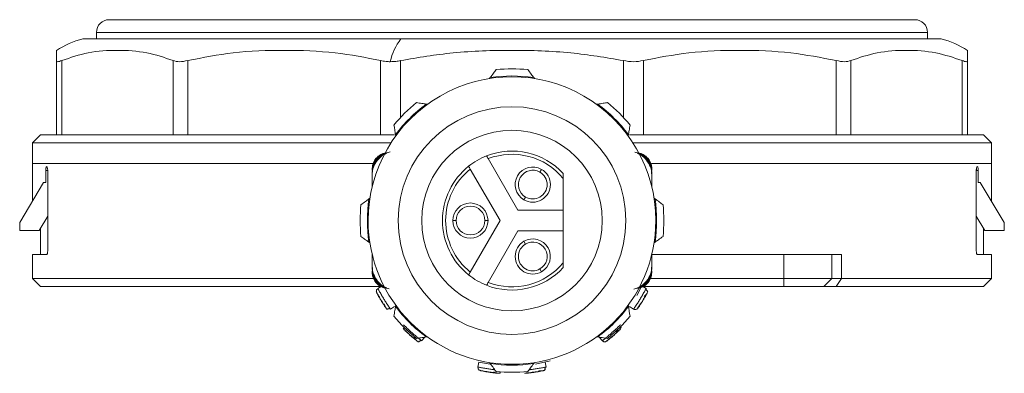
# Model space of a CAD drawing. Header units: millimetres. Extents: x -456 to 1924, y -71 to 431.
# Tile 34 of 45: x 797 to 858, y 153 to 175. Entities that reach past the tile are written whole.
import ezdxf

# ---------------------------------------------------------------- set-up
doc = ezdxf.new("R2010")
doc.units = ezdxf.units.MM

# ---------------------------------------------------------------- blocks, each defined once
blk = doc.blocks.new('Drawing View5')
at = {"color": 7, "linetype": 'Continuous', "lineweight": 18}
for p, q in [((-31.435, 19.854), (18.965, 19.854)), ((-33.083, 18.654), (-13.184, 18.654)), ((-32.235, 19.054), (19.765, 19.054)), ((-32.235, 18.654), (-32.235, 19.054)), ((-13.184, 18.654), (20.613, 18.654)), ((19.765, 18.654), (19.765, 19.054)), ((-34.735, 12.654), (-34.735, 17.295)), ((-34.4, 12.654), (-34.4, 17.295)), ((-27.433, 12.654), (-27.433, 17.295)), ((-26.518, 12.654), (-26.518, 17.295)), ((-14.452, 12.654), (-14.452, 17.295)), ((-13.202, 13.738), (-13.202, 17.295)), ((0.732, 13.738), (0.732, 17.295)), ((1.982, 12.654), (1.982, 17.295)), ((14.048, 12.654), (14.048, 17.295)), ((14.964, 12.654), (14.964, 17.295)), ((21.93, 12.654), (21.93, 17.295)), ((22.265, 12.654), (22.265, 17.295)), ((-7.593, 16.227), (-7.635, 16.17)), ((-4.835, 16.17), (-4.877, 16.227)), ((-11.531, 14.556), (-11.601, 14.567)), ((-0.869, 14.567), (-0.938, 14.556)), ((-35.735, 12.654), (-36.235, 12.154)), ((-35.735, 12.654), (-13.578, 12.654)), ((-13.522, 12.646), (-13.511, 12.576)), ((1.042, 12.576), (1.052, 12.646)), ((1.108, 12.654), (23.265, 12.654)), ((23.265, 12.654), (23.765, 12.154)), ((-36.235, 12.154), (-13.8, 12.154)), ((-36.235, 10.854), (-36.235, 12.154)), ((1.33, 12.154), (23.765, 12.154)), ((23.765, 10.854), (23.765, 12.154)), ((-5.86, 7.929), (-7.721, 11.154)), ((-36.235, 10.854), (-36.235, 8.488)), ((-36.235, 10.854), (-14.932, 10.854)), ((-14.985, 10.494), (-14.985, 10.42)), ((-8.847, 10.504), (-6.985, 7.279)), ((-4.385, 10.484), (-4.485, 10.31)), ((2.492, 10.854), (23.765, 10.854)), ((2.515, 10.494), (2.515, 10.42)), ((23.765, 8.488), (23.765, 10.854)), ((-35.407, 10.404), (-35.407, 9.654)), ((-35.282, 10.404), (-35.407, 10.404)), ((-35.282, 5.404), (-35.282, 10.404)), ((-14.985, 10.309), (-14.985, 10.235)), ((-14.985, 9.386), (-14.985, 10.235)), ((-14.985, 10.124), (-14.985, 9.386)), ((-3.035, 7.929), (-3.035, 9.922)), ((2.515, 10.309), (2.515, 10.235)), ((2.515, 10.235), (2.515, 10.124)), ((2.515, 10.124), (2.515, 9.386)), ((22.813, 5.404), (22.813, 10.404)), ((22.937, 10.404), (22.813, 10.404)), ((22.937, 10.404), (22.937, 9.654)), ((-35.535, 9.654), (-37.035, 7.154)), ((-35.407, 9.654), (-35.535, 9.654)), ((23.065, 9.654), (22.937, 9.654)), ((24.565, 7.154), (23.065, 9.654)), ((-15.125, 8.679), (-15.182, 8.638)), ((-5.485, 8.578), (-5.385, 8.751)), ((2.713, 8.638), (2.656, 8.679)), ((-35.282, 7.549), (-35.819, 6.654)), ((-3.035, 7.929), (-5.86, 7.929)), ((-3.035, 7.929), (-3.035, 6.629)), ((23.349, 6.654), (22.813, 7.549)), ((-37.035, 6.654), (-37.035, 7.154)), ((-35.735, 6.794), (-35.735, 5.154)), ((-9.935, 7.279), (-9.735, 7.279)), ((-6.985, 7.279), (-8.847, 4.055)), ((-7.735, 7.279), (-7.935, 7.279)), ((23.265, 5.154), (23.265, 6.794)), ((24.565, 6.654), (24.565, 7.154)), ((-35.819, 6.654), (-37.035, 6.654)), ((-7.721, 3.405), (-5.86, 6.629)), ((-5.86, 6.629), (-3.035, 6.629)), ((-3.035, 4.637), (-3.035, 6.629)), ((24.565, 6.654), (23.349, 6.654)), ((-15.182, 5.921), (-15.125, 5.879)), ((-5.485, 5.98), (-5.385, 5.807)), ((2.656, 5.879), (2.713, 5.921)), ((-36.235, 5.154), (-36.235, 3.654)), ((-36.235, 5.154), (-35.346, 5.154)), ((-14.985, 4.434), (-14.985, 5.173)), ((2.515, 4.435), (2.515, 5.173)), ((2.515, 5.173), (2.515, 4.324)), ((10.765, 5.154), (2.515, 5.154)), ((10.765, 3.654), (10.765, 5.154)), ((10.765, 5.154), (13.765, 5.154)), ((13.765, 3.654), (13.765, 5.154)), ((13.765, 5.154), (14.39, 5.154)), ((14.39, 3.654), (14.39, 5.154)), ((22.876, 5.154), (23.765, 5.154)), ((23.765, 3.654), (23.765, 5.154)), ((-14.985, 4.323), (-14.985, 4.434)), ((-14.985, 4.249), (-14.985, 4.323)), ((2.515, 4.25), (2.515, 4.324)), ((-14.985, 4.064), (-14.985, 4.138)), ((-4.385, 4.075), (-4.485, 4.248)), ((2.515, 4.065), (2.515, 4.139)), ((-36.235, 3.654), (-35.735, 3.154)), ((-14.924, 3.654), (-36.235, 3.654)), ((-14.402, 3.154), (-35.735, 3.154)), ((-14.628, 3.016), (-14.414, 3.147)), ((1.567, 2.595), (1.851, 3.105)), ((1.944, 3.147), (2.158, 3.016)), ((10.765, 3.154), (1.955, 3.154)), ((10.765, 3.654), (2.43, 3.654)), ((13.765, 3.654), (10.765, 3.654)), ((10.765, 3.154), (10.765, 3.654)), ((13.265, 3.154), (10.765, 3.154)), ((13.265, 3.154), (13.765, 3.654)), ((14.046, 3.154), (14.39, 3.654)), ((23.265, 3.154), (14.046, 3.154)), ((23.765, 3.654), (14.39, 3.654)), ((23.265, 3.154), (23.765, 3.654)), ((-13.576, 1.901), (-13.844, 1.737)), ((-13.511, 1.983), (-13.522, 1.913)), ((1.052, 1.913), (1.042, 1.983)), ((1.374, 1.737), (1.106, 1.901)), ((-11.601, -0.008), (-11.531, 0.003)), ((-0.938, 0.003), (-0.869, -0.008)), ((-11.693, -0.022), (-11.891, -0.246)), ((-0.578, -0.245), (-0.774, -0.023)), ((-0.393, -0.306), (-0.372, -0.306)), ((-8.364, -1.891), (-8.317, -1.579)), ((-8.317, -1.579), (-7.597, -1.718)), ((-7.635, -1.611), (-7.593, -1.668)), ((-4.877, -1.668), (-4.835, -1.611)), ((-4.764, -1.701), (-3.843, -1.501)), ((-4.153, -1.579), (-4.106, -1.891))]:
    blk.add_line(p, q, dxfattribs=at)
at = {"color": 7, "linetype": 'Continuous', "lineweight": 18, "flags": 128}
for points in [[(14.046, 3.154), (13.871, 3.154), (13.715, 3.154), (13.581, 3.154), (13.469, 3.154), (13.38, 3.154), (13.317, 3.154), (13.278, 3.154), (13.265, 3.154)], [(14.39, 3.654), (14.25, 3.654), (14.125, 3.654), (14.018, 3.654), (13.928, 3.654), (13.857, 3.654), (13.806, 3.654), (13.775, 3.654), (13.765, 3.654)]]:
    blk.add_lwpolyline(points, dxfattribs=at)
at = {"color": 7, "linetype": 'Continuous', "lineweight": 18}
blk.add_circle((-6.235, 7.279), 7.125, dxfattribs=at)
for centre, radius, start, end in [((-31.435, 19.054), 0.8, 90, 180), ((18.965, 19.054), 0.8, 0, 90), ((-31.526, 12.838), 6.021, 104.99279, 122.19909), ((-10.423, 16.502), 3.501, 142.05821, 168.11755), ((19.056, 12.838), 6.021, 57.77715, 75.00721), ((-6.235, 7.279), 9.5, 84.00163, 95.99837), ((-6.235, 7.279), 9, 359.99908, 179.99908), ((-6.235, 7.279), 9.05, 81.36771, 98.63229), ((-6.235, 7.279), 9.5, 129.00163, 140.99837), ((-6.235, 7.279), 9.05, 126.36771, 143.63229), ((-6.235, 7.279), 9.05, 36.36771, 53.63229), ((-6.235, 7.279), 9.5, 39.00163, 50.99837), ((-6.235, 7.279), 5.65, 0, 180), ((-6.235, 7.279), 4.35, 111.40638, 128.59362), ((-6.235, 7.279), 4.35, 42.63934, 111.40638), ((-6.235, 7.279), 4.15, 39.54864, 110.98886), ((-6.235, 7.279), 4.35, 128.59362, 231.40638), ((-6.235, 7.279), 4.15, 129.01114, 230.98886), ((-4.935, 9.531), 1.1, 60, 240), ((-4.935, 9.531), 1.1, 240, 60), ((-4.935, 9.531), 0.9, 60, 240), ((-4.935, 9.531), 0.9, 240, 60), ((-6.235, 7.279), 9.05, 171.36771, 188.63229), ((-6.235, 7.279), 9.05, 351.36771, 8.63229), ((-6.235, 7.279), 9.5, 174.00163, 185.99837), ((-8.835, 7.279), 1.1, 0, 180), ((-8.835, 7.279), 0.9, 0, 180), ((-6.235, 7.279), 9.5, 354.00163, 5.99837), ((-6.235, 7.279), 9, 179.99908, 359.99908), ((-6.235, 7.279), 5.65, 180, 0), ((-8.835, 7.279), 1.1, 180, 0), ((-8.835, 7.279), 0.9, 180, 0), ((-4.935, 5.028), 1.1, 120, 300), ((-4.935, 5.028), 0.9, 120, 300), ((-4.935, 5.028), 1.1, 300, 120), ((-4.935, 5.028), 0.9, 300, 120), ((-6.235, 7.279), 4.35, 248.59362, 317.36066), ((-6.235, 7.279), 4.15, 249.01114, 320.45136), ((-6.235, 7.279), 4.35, 231.40638, 248.59362), ((-6.235, 7.279), 9.05, 216.36771, 233.63229), ((-6.235, 7.279), 9.05, 306.36771, 323.63229), ((-6.235, 7.279), 9.5, 219.00163, 230.99837), ((-6.235, 7.279), 9.5, 309.00163, 320.99837), ((-6.235, 7.279), 9.05, 261.36771, 278.63229), ((-6.235, 7.279), 9.5, 264.00163, 275.99837)]:
    blk.add_arc(centre, radius, start, end, dxfattribs=at)
for points, knots in [([(-34.735, 17.295), (-34.735, 17.472), (-34.735, 17.848), (-34.735, 17.985), (-34.735, 17.932), (-34.735, 17.932)], [0, 0, 0, 0, 0.472383, 0.999103, 1, 1, 1, 1]), ([(-27.433, 17.295), (-27.978, 17.479), (-29.13, 17.868), (-30.915, 17.966), (-32.701, 17.869), (-33.855, 17.479), (-34.4, 17.295)], [0, 0, 0, 0, 0.236422, 0.499664, 0.763434, 1, 1, 1, 1]), ([(-14.452, 17.295), (-15.395, 17.479), (-17.39, 17.868), (-20.483, 17.966), (-23.576, 17.869), (-25.574, 17.479), (-26.518, 17.295)], [0, 0, 0, 0, 0.236407, 0.499638, 0.763417, 1, 1, 1, 1]), ([(0.732, 17.295), (-0.359, 17.479), (-2.665, 17.868), (-6.235, 17.966), (-9.806, 17.868), (-12.11, 17.479), (-13.202, 17.295)], [0, 0, 0, 0, 0.236595, 0.500157, 0.763328, 1, 1, 1, 1]), ([(14.048, 17.295), (13.105, 17.479), (11.108, 17.868), (8.015, 17.966), (4.922, 17.868), (2.926, 17.479), (1.982, 17.295)], [0, 0, 0, 0, 0.236426, 0.49999, 0.763559, 1, 1, 1, 1]), ([(21.93, 17.295), (21.385, 17.479), (20.233, 17.868), (18.447, 17.966), (16.661, 17.868), (15.509, 17.479), (14.964, 17.295)], [0, 0, 0, 0, 0.236379, 0.499917, 0.763509, 1, 1, 1, 1]), ([(22.265, 17.932), (22.265, 17.913), (22.265, 17.876), (22.265, 17.481), (22.265, 17.295)], [0, 0, 0, 0, 0.526629, 1, 1, 1, 1]), ([(-14.452, 17.295), (-14.342, 17.271), (-14.15, 17.231), (-13.939, 17.225), (-13.849, 17.223)], [0, 0, 0, 0, 0.570321, 1, 1, 1, 1]), ([(-13.849, 17.223), (-13.73, 17.227), (-13.515, 17.234), (-13.299, 17.276), (-13.202, 17.295)], [0, 0, 0, 0, 0.5494201, 1, 1, 1, 1]), ([(-7.593, 16.227), (-7.526, 16.319), (-7.403, 16.487), (-7.282, 16.653), (-7.228, 16.727)], [0, 0, 0, 0, 0.550612, 1, 1, 1, 1]), ([(-5.242, 16.727), (-5.173, 16.633), (-5.052, 16.467), (-4.929, 16.299), (-4.877, 16.227)], [0, 0, 0, 0, 0.569214, 1, 1, 1, 1]), ([(-12.214, 14.662), (-12.098, 14.644), (-11.895, 14.612), (-11.69, 14.58), (-11.601, 14.567)], [0, 0, 0, 0, 0.5692143, 1, 1, 1, 1]), ([(-0.869, 14.567), (-0.756, 14.584), (-0.55, 14.616), (-0.347, 14.648), (-0.256, 14.662)], [0, 0, 0, 0, 0.550612, 1, 1, 1, 1]), ([(-13.522, 12.646), (-13.54, 12.759), (-13.572, 12.964), (-13.603, 13.167), (-13.618, 13.258)], [0, 0, 0, 0, 0.550612, 1, 1, 1, 1]), ([(1.148, 13.258), (1.13, 13.142), (1.098, 12.939), (1.066, 12.734), (1.052, 12.646)], [0, 0, 0, 0, 0.5692143, 1, 1, 1, 1]), ([(-13.913, 11.558), (-14.041, 11.523), (-14.325, 11.445), (-14.677, 11.14), (-14.935, 10.719), (-14.968, 10.397), (-14.985, 10.235)], [0, 0, 0, 0, 0.214486, 0.476146, 0.737645, 1, 1, 1, 1]), ([(-13.984, 11.534), (-14.089, 11.51), (-14.344, 11.454), (-14.672, 11.182), (-14.933, 10.784), (-14.968, 10.469), (-14.985, 10.309)], [0, 0, 0, 0, 0.18745, 0.452675, 0.72094, 1, 1, 1, 1]), ([(-14.985, 10.494), (-14.969, 10.633), (-14.937, 10.907), (-14.696, 11.248), (-14.42, 11.442), (-14.231, 11.494), (-14.17, 11.511)], [0, 0, 0, 0, 0.295904, 0.581829, 0.863182, 1, 1, 1, 1]), ([(-14.094, 11.51), (-14.158, 11.501), (-14.371, 11.473), (-14.667, 11.237), (-14.94, 10.871), (-14.97, 10.57), (-14.985, 10.42)], [0, 0, 0, 0, 0.126246, 0.417408, 0.708389, 1, 1, 1, 1]), ([(-13.854, 11.583), (-14.012, 11.528), (-14.322, 11.42), (-14.546, 11.181), (-14.657, 11.064)], [0, 0, 0, 0, 0.5095325, 1, 1, 1, 1]), ([(-7.721, 11.154), (-7.735, 11.177), (-7.761, 11.223), (-7.795, 11.281), (-7.813, 11.313), (-7.821, 11.327), (-7.822, 11.329), (-7.823, 11.329)], [0, 0, 0, 0, 0.251838, 0.502401, 0.751547, 0.874966, 1, 1, 1, 1]), ([(2.515, 10.235), (2.498, 10.397), (2.465, 10.72), (2.207, 11.14), (1.855, 11.445), (1.571, 11.523), (1.444, 11.558)], [0, 0, 0, 0, 0.262361, 0.523865, 0.78552, 1, 1, 1, 1]), ([(2.515, 10.309), (2.498, 10.47), (2.463, 10.785), (2.202, 11.182), (1.874, 11.454), (1.62, 11.511), (1.514, 11.534)], [0, 0, 0, 0, 0.279052, 0.547337, 0.812542, 1, 1, 1, 1]), ([(2.182, 11.07), (2.074, 11.189), (1.906, 11.374), (1.674, 11.461), (1.591, 11.492)], [0, 0, 0, 0, 0.6416003, 1, 1, 1, 1]), ([(2.515, 10.42), (2.5, 10.571), (2.47, 10.871), (2.197, 11.237), (1.901, 11.473), (1.689, 11.501), (1.624, 11.51)], [0, 0, 0, 0, 0.291464, 0.58257, 0.873608, 1, 1, 1, 1]), ([(1.7, 11.512), (1.761, 11.495), (1.95, 11.443), (2.229, 11.248), (2.419, 10.965), (2.503, 10.703), (2.511, 10.564), (2.515, 10.494)], [0, 0, 0, 0, 0.136543, 0.417549, 0.703003, 0.8502, 1, 1, 1, 1]), ([(-35.407, 10.404), (-35.406, 10.432), (-35.405, 10.487), (-35.395, 10.56), (-35.38, 10.617), (-35.363, 10.649), (-35.351, 10.653), (-35.346, 10.654)], [0, 0, 0, 0, 0.2071539, 0.4142217, 0.6237491, 0.8388059, 1, 1, 1, 1]), ([(-35.346, 10.654), (-35.338, 10.651), (-35.324, 10.646), (-35.305, 10.6), (-35.29, 10.534), (-35.283, 10.464), (-35.282, 10.42), (-35.282, 10.404)], [0, 0, 0, 0, 0.223211, 0.446521, 0.666732, 0.88035, 1, 1, 1, 1]), ([(-14.657, 11.064), (-14.75, 10.924), (-14.939, 10.639), (-14.97, 10.298), (-14.985, 10.124)], [0, 0, 0, 0, 0.489594, 1, 1, 1, 1]), ([(-8.948, 10.679), (-8.947, 10.677), (-8.944, 10.671), (-8.921, 10.631), (-8.887, 10.573), (-8.86, 10.527), (-8.847, 10.504)], [0, 0, 0, 0, 0.247492, 0.496957, 0.74784, 1, 1, 1, 1]), ([(2.515, 10.124), (2.499, 10.3), (2.469, 10.643), (2.276, 10.93), (2.182, 11.07)], [0, 0, 0, 0, 0.510429, 1, 1, 1, 1]), ([(22.813, 10.404), (22.813, 10.432), (22.815, 10.487), (22.825, 10.56), (22.841, 10.617), (22.859, 10.649), (22.871, 10.653), (22.876, 10.654)], [0, 0, 0, 0, 0.206401, 0.412699, 0.621928, 0.837443, 1, 1, 1, 1]), ([(22.876, 10.654), (22.883, 10.651), (22.897, 10.646), (22.916, 10.6), (22.93, 10.534), (22.936, 10.465), (22.937, 10.42), (22.937, 10.404)], [0, 0, 0, 0, 0.222814, 0.445745, 0.66525, 0.878587, 1, 1, 1, 1]), ([(-3.035, 10.226), (-3.035, 10.225), (-3.035, 10.223), (-3.035, 10.205), (-3.035, 10.177), (-3.035, 10.126), (-3.035, 10.039), (-3.035, 9.963), (-3.035, 9.922)], [0, 0, 0, 0, 0.096274, 0.197847, 0.306871, 0.427336, 0.692583, 1, 1, 1, 1]), ([(-15.683, 8.272), (-15.588, 8.341), (-15.422, 8.462), (-15.255, 8.585), (-15.182, 8.638)], [0, 0, 0, 0, 0.569214, 1, 1, 1, 1]), ([(2.713, 8.638), (2.805, 8.57), (2.973, 8.448), (3.139, 8.326), (3.213, 8.272)], [0, 0, 0, 0, 0.550612, 1, 1, 1, 1]), ([(-15.182, 5.921), (-15.275, 5.988), (-15.442, 6.111), (-15.608, 6.232), (-15.683, 6.286)], [0, 0, 0, 0, 0.550612, 1, 1, 1, 1]), ([(3.213, 6.286), (3.119, 6.218), (2.953, 6.096), (2.785, 5.974), (2.713, 5.921)], [0, 0, 0, 0, 0.569214, 1, 1, 1, 1]), ([(-35.282, 5.404), (-35.283, 5.377), (-35.284, 5.322), (-35.295, 5.249), (-35.31, 5.192), (-35.328, 5.159), (-35.34, 5.156), (-35.346, 5.154)], [0, 0, 0, 0, 0.206401, 0.412699, 0.621928, 0.837443, 1, 1, 1, 1]), ([(22.876, 5.154), (22.869, 5.157), (22.854, 5.163), (22.835, 5.208), (22.82, 5.274), (22.813, 5.344), (22.813, 5.388), (22.813, 5.404)], [0, 0, 0, 0, 0.223211, 0.446521, 0.666732, 0.88035, 1, 1, 1, 1]), ([(-14.985, 4.434), (-14.969, 4.259), (-14.938, 3.915), (-14.746, 3.629), (-14.652, 3.489)], [0, 0, 0, 0, 0.510317, 1, 1, 1, 1]), ([(-14.985, 4.323), (-14.968, 4.162), (-14.935, 3.839), (-14.677, 3.418), (-14.325, 3.113), (-14.041, 3.035), (-13.913, 3)], [0, 0, 0, 0, 0.262361, 0.523865, 0.78552, 1, 1, 1, 1]), ([(-3.035, 4.637), (-3.035, 4.596), (-3.035, 4.519), (-3.035, 4.433), (-3.035, 4.381), (-3.035, 4.354), (-3.035, 4.336), (-3.035, 4.334), (-3.035, 4.333)], [0, 0, 0, 0, 0.307446, 0.57307, 0.69096, 0.802569, 0.902825, 1, 1, 1, 1]), ([(1.444, 3.001), (1.572, 3.036), (1.856, 3.114), (2.207, 3.419), (2.465, 3.839), (2.499, 4.162), (2.515, 4.324)], [0, 0, 0, 0, 0.214486, 0.476146, 0.737645, 1, 1, 1, 1]), ([(2.187, 3.495), (2.28, 3.634), (2.47, 3.919), (2.5, 4.26), (2.515, 4.435)], [0, 0, 0, 0, 0.489706, 1, 1, 1, 1]), ([(-14.985, 4.249), (-14.967, 4.089), (-14.933, 3.774), (-14.671, 3.377), (-14.344, 3.105), (-14.089, 3.048), (-13.984, 3.024)], [0, 0, 0, 0, 0.279052, 0.547337, 0.812542, 1, 1, 1, 1]), ([(-14.985, 4.138), (-14.97, 3.988), (-14.939, 3.687), (-14.667, 3.321), (-14.371, 3.086), (-14.158, 3.057), (-14.094, 3.048)], [0, 0, 0, 0, 0.291464, 0.58257, 0.873608, 1, 1, 1, 1]), ([(-14.169, 3.047), (-14.231, 3.064), (-14.42, 3.116), (-14.699, 3.31), (-14.889, 3.593), (-14.973, 3.855), (-14.981, 3.994), (-14.985, 4.064)], [0, 0, 0, 0, 0.136543, 0.417549, 0.703003, 0.8502, 1, 1, 1, 1]), ([(-8.847, 4.055), (-8.86, 4.032), (-8.887, 3.986), (-8.921, 3.927), (-8.939, 3.895), (-8.947, 3.881), (-8.948, 3.88), (-8.948, 3.879)], [0, 0, 0, 0, 0.251838, 0.502401, 0.751547, 0.874966, 1, 1, 1, 1]), ([(1.514, 3.025), (1.62, 3.048), (1.874, 3.105), (2.202, 3.377), (2.464, 3.774), (2.498, 4.089), (2.515, 4.25)], [0, 0, 0, 0, 0.18745, 0.452675, 0.72094, 1, 1, 1, 1]), ([(1.624, 3.049), (1.689, 3.057), (1.901, 3.086), (2.197, 3.321), (2.47, 3.688), (2.5, 3.988), (2.515, 4.139)], [0, 0, 0, 0, 0.126246, 0.417408, 0.708389, 1, 1, 1, 1]), ([(2.515, 4.065), (2.499, 3.926), (2.467, 3.652), (2.227, 3.311), (1.951, 3.116), (1.762, 3.064), (1.7, 3.047)], [0, 0, 0, 0, 0.295904, 0.581829, 0.863182, 1, 1, 1, 1]), ([(-14.652, 3.489), (-14.544, 3.37), (-14.376, 3.184), (-14.144, 3.097), (-14.061, 3.066)], [0, 0, 0, 0, 0.641765, 1, 1, 1, 1]), ([(-7.823, 3.229), (-7.821, 3.232), (-7.818, 3.237), (-7.795, 3.278), (-7.761, 3.336), (-7.735, 3.382), (-7.721, 3.405)], [0, 0, 0, 0, 0.247492, 0.496957, 0.74784, 1, 1, 1, 1]), ([(1.384, 2.975), (1.542, 3.031), (1.852, 3.139), (2.077, 3.378), (2.187, 3.495)], [0, 0, 0, 0, 0.509411, 1, 1, 1, 1]), ([(1.7, 3.047), (1.763, 3.06), (1.852, 3.079), (1.924, 3.132), (1.944, 3.147)], [0, 0, 0, 0, 0.719344, 1, 1, 1, 1]), ([(-14.723, 2.83), (-14.72, 2.825), (-14.715, 2.814), (-14.675, 2.738), (-14.614, 2.625), (-14.548, 2.508), (-14.502, 2.43), (-14.487, 2.405)], [0, 0, 0, 0, 0.222532, 0.445065, 0.667991, 0.891339, 1, 1, 1, 1]), ([(-14.722, 2.83), (-14.721, 2.853), (-14.721, 2.901), (-14.688, 2.969), (-14.648, 3), (-14.628, 3.016)], [0, 0, 0, 0, 0.311559, 0.6557795, 1, 1, 1, 1]), ([(-14.113, 1.793), (-14.118, 1.8), (-14.127, 1.814), (-14.201, 1.921), (-14.303, 2.076), (-14.421, 2.263), (-14.534, 2.452), (-14.625, 2.614), (-14.688, 2.728), (-14.696, 2.743), (-14.7, 2.751)], [0, 0, 0, 0, 0.123379, 0.248042, 0.373666, 0.499948, 0.626271, 0.751961, 0.876673, 1, 1, 1, 1]), ([(-13.878, 1.787), (-13.886, 1.799), (-13.908, 1.832), (-13.964, 1.916), (-14.037, 2.029), (-14.132, 2.179), (-14.25, 2.367), (-14.365, 2.558), (-14.455, 2.711), (-14.523, 2.829), (-14.575, 2.92), (-14.618, 2.997), (-14.624, 3.008), (-14.628, 3.016)], [0, 0, 0, 0, 0.056466, 0.142688, 0.228837, 0.305261, 0.42845, 0.551652, 0.628071, 0.714204, 0.80037, 0.876807, 1, 1, 1, 1]), ([(2.129, 2.963), (2.121, 2.949), (2.102, 2.916), (2.052, 2.828), (1.985, 2.711), (1.895, 2.558), (1.781, 2.367), (1.663, 2.179), (1.567, 2.029), (1.493, 1.915), (1.435, 1.827), (1.387, 1.754), (1.379, 1.743), (1.374, 1.737)], [0, 0, 0, 0, 0.056466, 0.142688, 0.228837, 0.305261, 0.42845, 0.551652, 0.628071, 0.714204, 0.80037, 0.876807, 1, 1, 1, 1]), ([(2.23, 2.751), (2.226, 2.743), (2.218, 2.728), (2.156, 2.614), (2.064, 2.452), (1.951, 2.263), (1.834, 2.076), (1.731, 1.921), (1.658, 1.814), (1.648, 1.8), (1.643, 1.793)], [0, 0, 0, 0, 0.123379, 0.248042, 0.373666, 0.499948, 0.626271, 0.751961, 0.876673, 1, 1, 1, 1]), ([(1.855, 2.14), (1.871, 2.166), (1.921, 2.242), (2.003, 2.378), (2.094, 2.533), (2.14, 2.616), (2.164, 2.658)], [0, 0, 0, 0, 0.146748, 0.43206, 0.71662, 1, 1, 1, 1]), ([(2.038, 2.525), (2.064, 2.552), (2.114, 2.603), (2.166, 2.659), (2.199, 2.697), (2.206, 2.707), (2.209, 2.711)], [0, 0, 0, 0, 0.271066, 0.528959, 0.772095, 1, 1, 1, 1]), ([(2.22, 2.856), (2.215, 2.868), (2.205, 2.893), (2.181, 2.925), (2.152, 2.952), (2.131, 2.965), (2.12, 2.971)], [0, 0, 0, 0, 0.263004, 0.520422, 0.767336, 1, 1, 1, 1]), ([(2.158, 3.016), (2.156, 3.011), (2.153, 3.006), (2.132, 2.968), (2.129, 2.963)], [0, 0, 0, 0, 0.860321, 1, 1, 1, 1]), ([(2.254, 2.847), (2.252, 2.857), (2.249, 2.875), (2.23, 2.871), (2.222, 2.868)], [0, 0, 0, 0, 0.553215, 1, 1, 1, 1]), ([(2.23, 2.751), (2.241, 2.774), (2.256, 2.806), (2.251, 2.839), (2.25, 2.847)], [0, 0, 0, 0, 0.751765, 1, 1, 1, 1]), ([(-14.487, 2.405), (-14.471, 2.378), (-14.426, 2.3), (-14.342, 2.164), (-14.245, 2.013), (-14.192, 1.934), (-14.165, 1.894)], [0, 0, 0, 0, 0.146748, 0.43206, 0.71662, 1, 1, 1, 1]), ([(-14.227, 2.066), (-14.215, 2.031), (-14.192, 1.963), (-14.165, 1.891), (-14.146, 1.844), (-14.141, 1.834), (-14.138, 1.83)], [0, 0, 0, 0, 0.271066, 0.528959, 0.772095, 1, 1, 1, 1]), ([(-13.618, 1.3), (-13.6, 1.416), (-13.568, 1.619), (-13.536, 1.824), (-13.522, 1.913)], [0, 0, 0, 0, 0.569214, 1, 1, 1, 1]), ([(1.052, 1.913), (1.07, 1.8), (1.102, 1.595), (1.134, 1.392), (1.148, 1.3)], [0, 0, 0, 0, 0.550612, 1, 1, 1, 1]), ([(1.583, 1.737), (1.586, 1.741), (1.593, 1.75), (1.643, 1.82), (1.716, 1.926), (1.79, 2.038), (1.839, 2.114), (1.855, 2.14)], [0, 0, 0, 0, 0.222532, 0.445065, 0.667991, 0.891339, 1, 1, 1, 1]), ([(-14.113, 1.793), (-14.097, 1.772), (-14.075, 1.745), (-14.044, 1.734), (-14.036, 1.731)], [0, 0, 0, 0, 0.751766, 1, 1, 1, 1]), ([(-14.037, 1.728), (-14.028, 1.725), (-14.01, 1.719), (-14.006, 1.738), (-14.004, 1.747)], [0, 0, 0, 0, 0.553215, 1, 1, 1, 1]), ([(-14.036, 1.728), (-14.027, 1.724), (-14.01, 1.719), (-14.006, 1.738), (-14.004, 1.746)], [0, 0, 0, 0, 0.5565554, 1, 1, 1, 1]), ([(-14.015, 1.754), (-14.001, 1.753), (-13.975, 1.751), (-13.935, 1.758), (-13.898, 1.771), (-13.877, 1.784), (-13.866, 1.791)], [0, 0, 0, 0, 0.263004, 0.520422, 0.767336, 1, 1, 1, 1]), ([(-13.844, 1.737), (-13.847, 1.741), (-13.85, 1.745), (-13.874, 1.782), (-13.878, 1.787)], [0, 0, 0, 0, 0.860321, 1, 1, 1, 1]), ([(1.583, 1.738), (1.562, 1.727), (1.519, 1.706), (1.443, 1.705), (1.397, 1.726), (1.374, 1.737)], [0, 0, 0, 0, 0.311559, 0.655779, 1, 1, 1, 1]), ([(-11.938, -0.208), (-11.95, -0.198), (-11.98, -0.174), (-12.058, -0.109), (-12.161, -0.023), (-12.296, 0.093), (-12.464, 0.238), (-12.629, 0.387), (-12.76, 0.508), (-12.859, 0.6), (-12.936, 0.673), (-12.999, 0.733), (-13.009, 0.742), (-13.015, 0.748)], [0, 0, 0, 0, 0.056466, 0.142688, 0.228837, 0.305261, 0.42845, 0.551652, 0.628071, 0.714204, 0.80037, 0.876807, 1, 1, 1, 1]), ([(0.502, 0.707), (0.491, 0.696), (0.463, 0.669), (0.39, 0.6), (0.292, 0.509), (0.16, 0.388), (-0.005, 0.239), (-0.173, 0.094), (-0.308, -0.022), (-0.412, -0.109), (-0.493, -0.176), (-0.561, -0.232), (-0.571, -0.24), (-0.578, -0.245)], [0, 0, 0, 0, 0.057178, 0.142687, 0.22891, 0.30536, 0.428453, 0.551725, 0.628125, 0.714205, 0.800412, 0.876862, 1, 1, 1, 1]), ([(0.546, 0.749), (0.542, 0.746), (0.539, 0.742), (0.507, 0.711), (0.502, 0.707)], [0, 0, 0, 0, 0.866964, 1, 1, 1, 1]), ([(-13.051, 0.543), (-13.047, 0.538), (-13.039, 0.53), (-12.979, 0.469), (-12.887, 0.379), (-12.79, 0.286), (-12.723, 0.225), (-12.701, 0.205)], [0, 0, 0, 0, 0.2225315, 0.4450654, 0.6679912, 0.8913393, 1, 1, 1, 1]), ([(-12.164, -0.271), (-12.171, -0.265), (-12.185, -0.255), (-12.286, -0.174), (-12.43, -0.055), (-12.597, 0.089), (-12.76, 0.237), (-12.895, 0.364), (-12.988, 0.456), (-13, 0.468), (-13.006, 0.474)], [0, 0, 0, 0, 0.1233788, 0.2480421, 0.3736661, 0.4999483, 0.6262715, 0.7519612, 0.8766734, 1, 1, 1, 1]), ([(-12.701, 0.205), (-12.679, 0.184), (-12.612, 0.122), (-12.492, 0.018), (-12.356, -0.099), (-12.281, -0.159), (-12.244, -0.189)], [0, 0, 0, 0, 0.146748, 0.43206, 0.71662, 1, 1, 1, 1]), ([(-0.378, -0.306), (-0.373, -0.303), (-0.364, -0.296), (-0.296, -0.243), (-0.195, -0.163), (-0.092, -0.079), (-0.023, -0.019), (0, 0)], [0, 0, 0, 0, 0.222449, 0.44491, 0.667773, 0.891069, 1, 1, 1, 1]), ([(0.536, 0.474), (0.531, 0.468), (0.519, 0.457), (0.426, 0.365), (0.291, 0.238), (0.128, 0.09), (-0.039, -0.055), (-0.182, -0.173), (-0.284, -0.254), (-0.298, -0.265), (-0.304, -0.27)], [0, 0, 0, 0, 0.1232181, 0.2479402, 0.3735867, 0.499886, 0.6262245, 0.7519299, 0.8766576, 1, 1, 1, 1]), ([(0, 0), (0.023, 0.02), (0.093, 0.079), (0.211, 0.184), (0.343, 0.306), (0.412, 0.372), (0.447, 0.405)], [0, 0, 0, 0, 0.14642, 0.431831, 0.716501, 1, 1, 1, 1]), ([(0.289, 0.316), (0.321, 0.333), (0.384, 0.368), (0.449, 0.406), (0.492, 0.432), (0.5, 0.439), (0.504, 0.442)], [0, 0, 0, 0, 0.27122, 0.529165, 0.772245, 1, 1, 1, 1]), ([(0.536, 0.474), (0.553, 0.493), (0.576, 0.519), (0.582, 0.553), (0.583, 0.561)], [0, 0, 0, 0, 0.742218, 1, 1, 1, 1]), ([(0.588, 0.56), (0.589, 0.57), (0.592, 0.588), (0.572, 0.589), (0.564, 0.589)], [0, 0, 0, 0, 0.554388, 1, 1, 1, 1]), ([(-12.353, -0.042), (-12.332, -0.072), (-12.29, -0.131), (-12.243, -0.192), (-12.212, -0.231), (-12.203, -0.239), (-12.2, -0.243)], [0, 0, 0, 0, 0.271066, 0.528959, 0.772095, 1, 1, 1, 1]), ([(-11.601, -0.008), (-11.714, -0.026), (-11.919, -0.058), (-12.122, -0.089), (-12.214, -0.103)], [0, 0, 0, 0, 0.550612, 1, 1, 1, 1]), ([(-12.164, -0.271), (-12.143, -0.285), (-12.115, -0.305), (-12.081, -0.307), (-12.073, -0.308)], [0, 0, 0, 0, 0.751765, 1, 1, 1, 1]), ([(-12.073, -0.311), (-12.063, -0.311), (-12.045, -0.311), (-12.047, -0.292), (-12.047, -0.283)], [0, 0, 0, 0, 0.553215, 1, 1, 1, 1]), ([(-12.06, -0.279), (-12.046, -0.276), (-12.02, -0.271), (-11.984, -0.252), (-11.953, -0.229), (-11.936, -0.21), (-11.928, -0.201)], [0, 0, 0, 0, 0.263004, 0.520422, 0.767336, 1, 1, 1, 1]), ([(-11.891, -0.246), (-11.895, -0.243), (-11.899, -0.24), (-11.933, -0.212), (-11.938, -0.208)], [0, 0, 0, 0, 0.860321, 1, 1, 1, 1]), ([(-0.256, -0.103), (-0.372, -0.085), (-0.575, -0.054), (-0.78, -0.022), (-0.869, -0.008)], [0, 0, 0, 0, 0.569214, 1, 1, 1, 1]), ([(-0.378, -0.305), (-0.4, -0.309), (-0.448, -0.317), (-0.521, -0.296), (-0.559, -0.262), (-0.578, -0.245)], [0, 0, 0, 0, 0.3129174, 0.6564587, 1, 1, 1, 1]), ([(-7.228, -2.169), (-7.297, -2.074), (-7.418, -1.908), (-7.54, -1.741), (-7.593, -1.668)], [0, 0, 0, 0, 0.569214, 1, 1, 1, 1]), ([(-4.877, -1.668), (-4.944, -1.761), (-5.067, -1.928), (-5.188, -2.094), (-5.242, -2.169)], [0, 0, 0, 0, 0.550612, 1, 1, 1, 1]), ([(-8.281, -2.082), (-8.299, -2.067), (-8.336, -2.036), (-8.366, -1.966), (-8.365, -1.916), (-8.364, -1.891)], [0, 0, 0, 0, 0.311559, 0.655779, 1, 1, 1, 1]), ([(-7.306, -2.062), (-7.329, -2.059), (-7.428, -2.046), (-7.625, -2.018), (-7.844, -1.983), (-8.019, -1.954), (-8.153, -1.93), (-8.257, -1.911), (-8.343, -1.895), (-8.356, -1.892), (-8.364, -1.891)], [0, 0, 0, 0, 0.052972, 0.220896, 0.388839, 0.493008, 0.61042, 0.727877, 0.83207, 1, 1, 1, 1]), ([(-8.282, -2.083), (-8.277, -2.084), (-8.266, -2.087), (-8.182, -2.105), (-8.056, -2.131), (-7.924, -2.156), (-7.834, -2.171), (-7.805, -2.176)], [0, 0, 0, 0, 0.222532, 0.445065, 0.667991, 0.891339, 1, 1, 1, 1]), ([(-8.282, -2.083), (-8.277, -2.084), (-8.266, -2.087), (-8.182, -2.105), (-8.056, -2.131), (-7.923, -2.156), (-7.833, -2.171), (-7.803, -2.176)], [0, 0, 0, 0, 0.221838, 0.443677, 0.665908, 0.888559, 1, 1, 1, 1]), ([(-7.096, -2.282), (-7.104, -2.281), (-7.121, -2.28), (-7.251, -2.267), (-7.436, -2.246), (-7.654, -2.216), (-7.872, -2.181), (-8.054, -2.147), (-8.182, -2.121), (-8.199, -2.118), (-8.207, -2.116)], [0, 0, 0, 0, 0.123379, 0.248042, 0.373666, 0.499948, 0.626271, 0.751961, 0.876673, 1, 1, 1, 1]), ([(-7.805, -2.176), (-7.775, -2.181), (-7.685, -2.196), (-7.528, -2.219), (-7.35, -2.242), (-7.255, -2.252), (-7.207, -2.257)], [0, 0, 0, 0, 0.146748, 0.43206, 0.71662, 1, 1, 1, 1]), ([(-7.379, -2.194), (-7.344, -2.207), (-7.277, -2.233), (-7.205, -2.259), (-7.157, -2.275), (-7.146, -2.277), (-7.14, -2.278)], [0, 0, 0, 0, 0.271066, 0.528959, 0.772095, 1, 1, 1, 1]), ([(-7.096, -2.282), (-7.07, -2.283), (-7.035, -2.284), (-7.006, -2.267), (-6.999, -2.263)], [0, 0, 0, 0, 0.751767, 1, 1, 1, 1]), ([(-6.998, -2.266), (-6.989, -2.261), (-6.974, -2.251), (-6.986, -2.236), (-6.991, -2.229)], [0, 0, 0, 0, 0.5532147, 1, 1, 1, 1]), ([(-6.997, -2.266), (-6.988, -2.26), (-6.973, -2.251), (-6.985, -2.235), (-6.99, -2.229)], [0, 0, 0, 0, 0.556555, 1, 1, 1, 1]), ([(-5.456, -2.272), (-5.45, -2.272), (-5.438, -2.271), (-5.353, -2.264), (-5.225, -2.252), (-5.092, -2.238), (-5.002, -2.225), (-4.972, -2.222)], [0, 0, 0, 0, 0.222532, 0.445065, 0.667991, 0.891339, 1, 1, 1, 1]), ([(-4.263, -2.116), (-4.271, -2.118), (-4.288, -2.121), (-4.415, -2.147), (-4.598, -2.181), (-4.816, -2.216), (-5.034, -2.246), (-5.219, -2.267), (-5.348, -2.28), (-5.365, -2.281), (-5.374, -2.282)], [0, 0, 0, 0, 0.123379, 0.248042, 0.373666, 0.499948, 0.626271, 0.751961, 0.876673, 1, 1, 1, 1]), ([(-4.165, -1.902), (-4.18, -1.905), (-4.219, -1.912), (-4.318, -1.931), (-4.45, -1.954), (-4.626, -1.983), (-4.844, -2.018), (-5.042, -2.046), (-5.14, -2.059), (-5.164, -2.062)], [0, 0, 0, 0, 0.095625, 0.241643, 0.387534, 0.516959, 0.725579, 0.934223, 1, 1, 1, 1]), ([(-4.972, -2.222), (-4.942, -2.218), (-4.851, -2.206), (-4.694, -2.182), (-4.517, -2.152), (-4.423, -2.134), (-4.376, -2.125)], [0, 0, 0, 0, 0.146748, 0.43206, 0.71662, 1, 1, 1, 1]), ([(-4.559, -2.114), (-4.522, -2.117), (-4.451, -2.122), (-4.374, -2.126), (-4.323, -2.127), (-4.312, -2.126), (-4.307, -2.125)], [0, 0, 0, 0, 0.271066, 0.528959, 0.772095, 1, 1, 1, 1]), ([(-4.263, -2.116), (-4.238, -2.109), (-4.204, -2.1), (-4.181, -2.076), (-4.176, -2.07)], [0, 0, 0, 0, 0.7517661, 1, 1, 1, 1]), ([(-4.189, -2.041), (-4.183, -2.029), (-4.17, -2.006), (-4.161, -1.966), (-4.159, -1.927), (-4.163, -1.902), (-4.165, -1.89)], [0, 0, 0, 0, 0.263004, 0.520422, 0.767336, 1, 1, 1, 1]), ([(-4.174, -2.072), (-4.167, -2.064), (-4.155, -2.051), (-4.171, -2.039), (-4.178, -2.034)], [0, 0, 0, 0, 0.553215, 1, 1, 1, 1]), ([(-4.173, -2.071), (-4.166, -2.064), (-4.154, -2.05), (-4.17, -2.039), (-4.178, -2.034)], [0, 0, 0, 0, 0.5565551, 1, 1, 1, 1]), ([(-4.106, -1.891), (-4.111, -1.892), (-4.116, -1.893), (-4.159, -1.901), (-4.165, -1.902)], [0, 0, 0, 0, 0.860321, 1, 1, 1, 1])]:
    blk.add_open_spline(points, degree=3, knots=knots, dxfattribs=at)
for points in [[(-34.735, 17.295), (-34.72, 17.259), (-34.691, 17.186), (-34.497, 17.259), (-34.4, 17.295)], [(-27.433, 17.295), (-27.311, 17.259), (-27.067, 17.186), (-26.701, 17.259), (-26.518, 17.295)], [(0.732, 17.295), (0.951, 17.259), (1.39, 17.186), (1.785, 17.259), (1.982, 17.295)], [(14.048, 17.295), (14.231, 17.259), (14.597, 17.186), (14.841, 17.259), (14.964, 17.295)], [(21.93, 17.295), (22.027, 17.259), (22.222, 17.186), (22.251, 17.259), (22.265, 17.295)]]:
    blk.add_open_spline(points, degree=3, dxfattribs=at)

msp = doc.modelspace()

# ---------------------------------------------------------------- block references
at = {"color": 7, "linetype": 'Continuous', "lineweight": 18}
msp.add_blockref('Drawing View5', (833.874, 155.204), dxfattribs=at)

doc.saveas('drawing.dxf')
